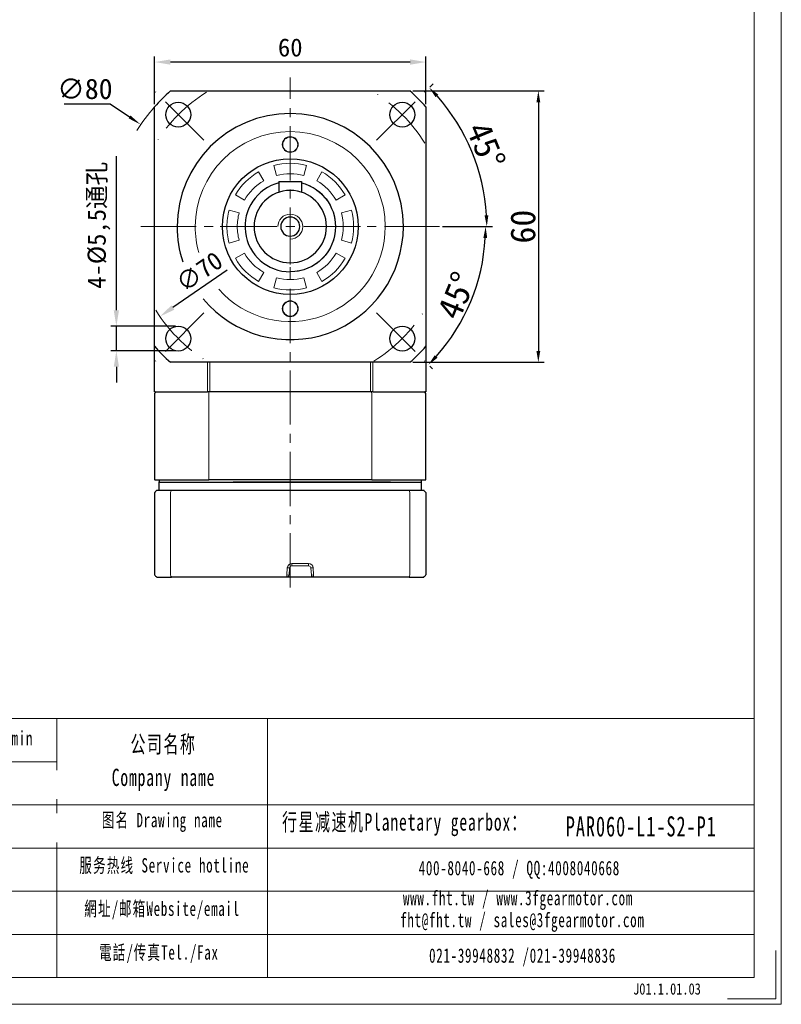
# Model space of a CAD drawing. Header units: millimetres. Extents: x 1384 to 1884, y 1004 to 1358.
# Tile 7 of 8: x 1716 to 1884, y 1004 to 1222. Entities that reach past the tile are written whole.
import ezdxf

# ---------------------------------------------------------------- set-up
doc = ezdxf.new("R2010")
doc.units = ezdxf.units.MM
doc.header["$PDSIZE"] = -5
doc.linetypes.add('ACAD_ISO10W100', pattern=[18, 12, -3, 0, -3])
doc.linetypes.add('点画线', pattern=[18, 12, -2, 2, -2])
doc.layers.get('0').update_dxf_attribs({"lineweight": 18})
doc.layers.get('Defpoints').update_dxf_attribs({"lineweight": 18})
doc.layers.add('6文字层', color=3, linetype='Continuous')
for name, color, linetype, lineweight in [('7中心线层', 7, '点画线', 18), ('SLD-0', 7, 'Continuous', 18), ('中心线层', 7, 'ACAD_ISO10W100', 20), ('图框_外框线', 7, 'Continuous', 18), ('尺寸线层', 3, 'Continuous', 18), ('粗实线', 7, 'Continuous', 50), ('细实线', 7, 'Continuous', 18)]:
    doc.layers.add(name, color=color, linetype=linetype, lineweight=lineweight)
doc.styles.add('工程字', font='txt')
doc.styles.add('标准', font='txt', dxfattribs={"width": 0.667})
doc.styles.add('样式 1', font='txt', dxfattribs={"width": 0.8})
doc.dimstyles.new('DIMSTYLE_17', dxfattribs={"dimtxt": 8, "dimasz": 12, "dimexe": 0.18, "dimexo": 0.0625, "dimgap": 0.09, "dimtad": 1, "dimtih": 1, "dimtoh": 1, "dimdec": 3, "dimdsep": 46, "dimtxsty": 'Standard', "dimblk": '_CAXARROW', "dimcen": 0.09, "dimdle": 24, "dimadec": 0, "dimazin": 0, "dimtfac": 0.7, "dimtdec": 3, "dimtofl": 0, "dimtmove": 0, "dimatfit": 3, "dimfxl": 1, "dimtolj": 1, "dimarcsym": 0})
doc.dimstyles.new('ISO-25', dxfattribs={"dimtxt": 5.5, "dimasz": 1, "dimexe": 1.25, "dimexo": 0.625, "dimtad": 1, "dimtxsty": '工程字', "dimcen": 2.5, "dimdle": 2, "dimadec": 0, "dimazin": 0, "dimtfac": 1, "dimtmove": 0, "dimatfit": 3, "dimfxl": 1, "dimarcsym": 0})
doc.dimstyles.new('副本 ISO-25', dxfattribs={"dimtxt": 5.5, "dimasz": 2.5, "dimexe": 1.25, "dimexo": 0.625, "dimtad": 1, "dimtxsty": '工程字', "dimcen": 2.5, "dimdle": 5, "dimadec": 0, "dimazin": 0, "dimtfac": 1, "dimtmove": 0, "dimatfit": 3, "dimfxl": 1, "dimtolj": 1, "dimarcsym": 0})

# ---------------------------------------------------------------- blocks, each defined once
blk = doc.blocks.new('*D106')
at = {"layer": 'Defpoints', "color": 0}
for p in [(1737.43, 1154.17), (1751.11, 1154.17), (1751.11, 1148.67)]:
    blk.add_point(p, dxfattribs=at)
at = {"layer": '尺寸线层', "color": 0, "lineweight": -2}
for p, q in [((1737.43, 1157.67), (1737.43, 1191.72)), ((1750.49, 1154.17), (1736.18, 1154.17)), ((1737.43, 1148.67), (1737.43, 1154.17)), ((1750.49, 1148.67), (1736.18, 1148.67)), ((1737.43, 1145.17), (1737.43, 1141.67))]:
    blk.add_line(p, q, dxfattribs=at)
at = {"layer": '尺寸线层', "color": 0}
for points in [[(1736.85, 1157.67), (1738.02, 1157.67), (1737.43, 1154.17)], [(1738.02, 1145.17), (1736.85, 1145.17), (1737.43, 1148.67)]]:
    blk.add_solid(points, dxfattribs=at)
at = {"layer": '尺寸线层', "color": 0, "insert": (1733.6, 1176.45), "char_height": 4, "attachment_point": 5, "rotation": 90, "style": '工程字'}
blk.add_mtext('4-%%C5,5通孔', dxfattribs=at)
blk = doc.blocks.new('*D107')
at = {"layer": 'Defpoints', "color": 0}
for p in [(1745.86, 1212.55), (1745.86, 1202.62), (1805.86, 1202.62)]:
    blk.add_point(p, dxfattribs=at)
at = {"layer": '尺寸线层', "color": 0, "lineweight": -2}
for p, q in [((1745.86, 1203.25), (1745.86, 1213.8)), ((1802.36, 1212.55), (1749.36, 1212.55)), ((1805.86, 1203.25), (1805.86, 1213.8))]:
    blk.add_line(p, q, dxfattribs=at)
at = {"layer": '尺寸线层', "color": 0}
for points in [[(1749.36, 1213.13), (1749.36, 1211.97), (1745.86, 1212.55)], [(1802.36, 1211.97), (1802.36, 1213.13), (1805.86, 1212.55)]]:
    blk.add_solid(points, dxfattribs=at)
at = {"layer": '尺寸线层', "color": 0, "insert": (1775.86, 1215.75), "char_height": 4, "attachment_point": 5, "style": '工程字'}
blk.add_mtext('60', dxfattribs=at)
blk = doc.blocks.new('_CAXARROW')
blk.add_hatch(color=0).paths.add_polyline_path([(0, 0), (-1, 0.125), (-1, -0.125)], flags=0)
blk = doc.blocks.new('*D108')
at = {"layer": 'Defpoints', "color": 0}
for p in [(1742.83, 1198.72), (1808.89, 1153.61)]:
    blk.add_point(p, dxfattribs=at)
at = {"layer": '尺寸线层', "color": 0, "linetype": 'Continuous', "lineweight": -2}
for p, q in [((1725.91, 1203.34), (1736.06, 1203.34)), ((1736.06, 1203.34), (1740.35, 1200.41)), ((1775.77, 1176.17), (1775.95, 1176.17)), ((1775.86, 1176.08), (1775.86, 1176.26))]:
    blk.add_line(p, q, dxfattribs=at)
at = {"layer": '尺寸线层', "color": 0, "lineweight": -2, "xscale": 3, "yscale": 3, "zscale": 3, "rotation": 325.6748715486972}
blk.add_blockref('_CAXARROW', (1742.83, 1198.72), dxfattribs=at)
at = {"layer": '尺寸线层', "color": 0, "insert": (1730.47, 1206.59), "char_height": 4.5, "attachment_point": 5, "style": '工程字'}
blk.add_mtext('\\A1;∅80', dxfattribs=at)
blk = doc.blocks.new('_FILLED')
at = {"linetype": 'ByBlock'}
blk.add_hatch(color=0, dxfattribs=at).paths.add_polyline_path([(0, 0), (-1, 0.133), (-1, -0.133)], flags=0)
blk = doc.blocks.new('*D109')
at = {"layer": 'Defpoints', "color": 0}
for p in [(1804.67, 1196.04), (1747.05, 1156.29)]:
    blk.add_point(p, dxfattribs=at)
at = {"layer": '尺寸线层', "color": 0, "lineweight": -2}
blk.add_line((1761.9, 1166.54), (1749.93, 1158.28), dxfattribs=at)
at = {"layer": '尺寸线层', "color": 0}
blk.add_solid([(1749.6, 1158.76), (1750.26, 1157.8), (1747.05, 1156.29)], dxfattribs=at)
at = {"layer": '尺寸线层', "color": 0, "insert": (1755.76, 1166.19), "char_height": 4, "attachment_point": 5, "rotation": 34.5993, "style": '工程字'}
blk.add_mtext('∅70', dxfattribs=at)
blk = doc.blocks.new('*D110')
at = {"layer": 'Defpoints', "color": 0}
for p in [(1802.32, 1206.17), (1802.32, 1146.17), (1830.69, 1146.17)]:
    blk.add_point(p, dxfattribs=at)
at = {"layer": '尺寸线层', "color": 0, "lineweight": -2}
for p, q in [((1802.94, 1206.17), (1831.94, 1206.17)), ((1830.69, 1203.67), (1830.69, 1148.67)), ((1802.94, 1146.17), (1831.94, 1146.17))]:
    blk.add_line(p, q, dxfattribs=at)
at = {"layer": '尺寸线层', "color": 0}
for points in [[(1831.11, 1203.67), (1830.27, 1203.67), (1830.69, 1206.17)], [(1830.27, 1148.67), (1831.11, 1148.67), (1830.69, 1146.17)]]:
    blk.add_solid(points, dxfattribs=at)
at = {"layer": '尺寸线层', "color": 0, "insert": (1827.31, 1176.17), "char_height": 5.5, "attachment_point": 5, "rotation": 90, "style": '工程字'}
blk.add_mtext('\\A1;60', dxfattribs=at)
blk = doc.blocks.new('*D111')
at = {"layer": 'Defpoints', "color": 0}
for p in [(1806.26, 1206.57), (1794.95, 1195.26), (1817.82, 1187.41), (1742.86, 1176.17), (1808.86, 1176.17)]:
    blk.add_point(p, dxfattribs=at)
at = {"layer": '尺寸线层', "color": 0, "lineweight": -2}
for p, q in [((1806.71, 1207.01), (1807.46, 1207.77)), ((1809.48, 1176.17), (1820.55, 1176.17))]:
    blk.add_line(p, q, dxfattribs=at)
blk.add_arc((1775.86, 1176.17), 43.44, 3.2979, 41.7021, dxfattribs=at)
at = {"layer": '尺寸线层', "color": 0}
for points in [[(1808.59, 1205.35), (1807.99, 1204.78), (1806.58, 1206.88)], [(1818.81, 1178.65), (1819.64, 1178.68), (1819.3, 1176.17)]]:
    blk.add_solid(points, dxfattribs=at)
at = {"layer": '尺寸线层', "color": 0, "insert": (1819.11, 1194.08), "char_height": 5.5, "attachment_point": 5, "rotation": 292.5, "style": '工程字'}
blk.add_mtext('\\A1;45%%d', dxfattribs=at)
blk = doc.blocks.new('*D112')
at = {"layer": 'Defpoints', "color": 0}
for p in [(1742.86, 1176.17), (1808.86, 1176.17), (1794.95, 1157.07), (1813.25, 1154.58), (1806.26, 1145.76)]:
    blk.add_point(p, dxfattribs=at)
at = {"layer": '尺寸线层', "color": 0, "lineweight": -2}
for p, q in [((1809.48, 1176.17), (1820.29, 1176.17)), ((1806.71, 1145.32), (1807.27, 1144.75))]:
    blk.add_line(p, q, dxfattribs=at)
blk.add_arc((1775.86, 1176.17), 43.18, 318.3179, 356.6821, dxfattribs=at)
at = {"layer": '尺寸线层', "color": 0}
for points in [[(1819.38, 1173.66), (1818.55, 1173.68), (1819.04, 1176.17)], [(1807.8, 1147.74), (1808.41, 1147.17), (1806.39, 1145.63)]]:
    blk.add_solid(points, dxfattribs=at)
at = {"layer": '尺寸线层', "color": 0, "insert": (1812.63, 1160.93), "char_height": 5.5, "attachment_point": 5, "rotation": 67.5, "style": '工程字'}
blk.add_mtext('\\A1;45%%d', dxfattribs=at)

msp = doc.modelspace()

# ---------------------------------------------------------------- linework, layer by layer
for p, q in [((1774.2092, 1194.3161), (1774.1092, 1194.3161)), ((1777.5092, 1194.3161), (1777.6092, 1194.3161)), ((1772.2358, 1189.6891), (1772.8311, 1187.4675)), ((1778.8874, 1187.4675), (1779.4827, 1189.6891)), ((1770.0092, 1186.2986), (1768.8592, 1188.2905)), ((1782.8592, 1188.2905), (1781.7092, 1186.2986)), ((1763.7349, 1183.1661), (1765.7267, 1182.0161)), ((1785.9917, 1182.0161), (1787.9836, 1183.1661)), ((1764.5579, 1179.1943), (1762.3363, 1179.7896)), ((1789.3822, 1179.7896), (1787.1606, 1179.1943)), ((1750.8592, 1176.1661), (1751.3592, 1176.1661)), ((1754.8592, 1176.1661), (1754.1664, 1176.1661)), ((1755.0592, 1176.1661), (1754.3592, 1176.1661)), ((1760.8592, 1176.1661), (1760.3592, 1176.1661)), ((1760.8592, 1176.1661), (1761.2592, 1176.1661)), ((1765.0213, 1176.1661), (1764.6946, 1176.1661)), ((1765.8592, 1176.1661), (1765.0213, 1176.1661)), ((1785.8592, 1176.1661), (1786.6972, 1176.1661)), ((1786.6972, 1176.1661), (1787.0238, 1176.1661)), ((1790.8592, 1176.1661), (1790.4592, 1176.1661)), ((1790.8592, 1176.1661), (1791.3592, 1176.1661)), ((1796.6592, 1176.1661), (1797.3592, 1176.1661)), ((1796.8592, 1176.1661), (1797.5521, 1176.1661)), ((1800.8592, 1176.1661), (1800.3592, 1176.1661)), ((1762.3363, 1172.5427), (1764.5579, 1173.138)), ((1787.1606, 1173.138), (1789.3822, 1172.5427)), ((1765.7267, 1170.3161), (1763.7349, 1169.1661)), ((1775.8592, 1168.1661), (1775.8592, 1168.9661)), ((1787.9836, 1169.1661), (1785.9917, 1170.3161)), ((1775.8592, 1168.1661), (1775.8592, 1167.7661)), ((1775.8592, 1166.1661), (1775.8592, 1167.1661)), ((1768.8592, 1164.0418), (1770.0092, 1166.0336)), ((1772.8311, 1164.8648), (1772.2358, 1162.6432)), ((1779.4827, 1162.6432), (1778.8874, 1164.8648)), ((1781.7092, 1166.0336), (1782.8592, 1164.0418)), ((1774.2092, 1158.0161), (1774.1092, 1158.0161)), ((1777.5092, 1158.0161), (1777.6092, 1158.0161)), ((1757.589, 1139.6661), (1757.589, 1146.1661)), ((1758.111, 1146.1661), (1758.111, 1139.6661)), ((1793.6075, 1139.6661), (1793.6075, 1146.1661)), ((1794.1295, 1146.1661), (1794.1295, 1139.6661)), ((1757.8315, 1120.2661), (1757.8315, 1139.2661)), ((1793.887, 1139.2661), (1793.887, 1120.2661)), ((1746.8592, 1119.6661), (1749.7313, 1119.6661)), ((1801.9872, 1119.6661), (1804.8592, 1119.6661)), ((1749.4017, 1117.3679), (1749.4017, 1099.1679)), ((1802.3167, 1117.3679), (1802.3167, 1099.1679)), ((1776.1995, 1101.6679), (1779.9174, 1101.6679)), ((1776.1995, 1101.6679), (1776.1995, 1101.1679)), ((1779.9174, 1101.6679), (1779.9174, 1101.1679)), ((1775.0922, 1099.1679), (1775.202, 1100.7377)), ((1775.202, 1100.7377), (1775.7007, 1100.7028)), ((1775.7007, 1100.7028), (1775.591, 1099.133)), ((1779.9174, 1101.1679), (1776.1995, 1101.1679)), ((1780.9149, 1100.7377), (1780.4162, 1100.7028)), ((1780.5259, 1099.133), (1780.4162, 1100.7028)), ((1780.9149, 1100.7377), (1781.0247, 1099.1679)), ((1775.0922, 1099.1679), (1775.591, 1099.133)), ((1775.0922, 1099.1679), (1775.0922, 1098.6679)), ((1781.0247, 1099.1679), (1780.5259, 1099.133)), ((1781.0247, 1099.1679), (1781.0247, 1098.6679))]:
    msp.add_line(p, q)
for points in [[(1383.7028, 1004.2336), (1884.3809, 1004.2336), (1884.3809, 1358.2845), (1383.7028, 1358.2845)], [(1413.5051, 1010.194), (1878.4204, 1010.194), (1878.4204, 1352.324), (1413.5051, 1352.324)]]:
    msp.add_lwpolyline(points, close=True)
for centre, radius, start, end in [((1775.8592, 1176.1661), 21, 0, 180), ((1775.8592, 1194.3161), 1.65, 0, 180), ((1775.8592, 1194.3161), 1.65, 180, 0), ((1775.8592, 1176.1661), 14, 75, 105), ((1775.8592, 1176.1661), 14, 120, 150), ((1775.8592, 1176.1661), 14, 30, 60), ((1775.8592, 1176.1661), 10, 270, 75.52125), ((1775.8592, 1176.1661), 14, 165, 180), ((1775.8592, 1176.1661), 2.75, 0, 180), ((1775.8592, 1176.1661), 14, 345, 15), ((1775.8592, 1176.1661), 21, 180, 195.799075), ((1775.8592, 1176.1661), 21, 221.240882, 0), ((1775.8592, 1176.1661), 14, 180, 195), ((1775.8592, 1176.1661), 2.75, 270, 0), ((1775.8592, 1176.1661), 14, 210, 240), ((1775.8592, 1176.1661), 14, 300, 330), ((1775.8592, 1176.1661), 14, 255, 285), ((1775.8592, 1158.0161), 1.65, 0, 180), ((1775.8592, 1158.0161), 1.65, 180, 0), ((1776.1995, 1100.6679), 0.5, 90, 176), ((1779.9174, 1100.6679), 0.5, 4, 90)]:
    msp.add_arc(centre, radius, start, end)
at = {"extrusion": (0, 0, -1)}
for centre, radius, start, end in [((-1775.8592, 1194.3161), 1.75, 0, 180), ((-1775.8592, 1194.3161), 1.75, 180, 0), ((-1775.8592, 1176.1661), 11.7, 75, 105), ((-1775.8592, 1176.1661), 11.7, 30, 60), ((-1775.8592, 1176.1661), 11.7, 120, 150), ((-1775.8592, 1176.1661), 11.7, 0, 15), ((-1775.8592, 1176.1661), 11.7, 165, 195), ((-1775.8592, 1176.1661), 11.7, 345, 0), ((-1775.8592, 1176.1661), 11.7, 300, 330), ((-1775.8592, 1176.1661), 11.7, 210, 240), ((-1775.8592, 1176.1661), 11.7, 255, 285), ((-1775.8592, 1158.0161), 1.75, 0, 180), ((-1775.8592, 1158.0161), 1.75, 180, 0), ((-1776.1995, 1100.6679), 1, 4, 90), ((-1779.9174, 1100.6679), 1, 90, 176), ((-1775.0922, 1099.1679), 0.5, 184, 270), ((-1781.0247, 1099.1679), 0.5, 270, 356)]:
    msp.add_arc(centre, radius, start, end, dxfattribs=at)
for points in [[(1757.8315, 1139.2661), (1757.8685, 1139.3995), (1757.9056, 1139.5328), (1757.9428, 1139.6661)], [(1793.7757, 1139.6661), (1793.8129, 1139.5328), (1793.85, 1139.3995), (1793.887, 1139.2661)], [(1793.887, 1120.2661), (1793.8777, 1120.2328), (1793.8685, 1120.1995), (1793.8592, 1120.1661)], [(1749.4017, 1117.3679), (1749.4647, 1117.5346), (1749.528, 1117.7013), (1749.5914, 1117.8679)], [(1802.1271, 1117.8679), (1802.1905, 1117.7013), (1802.2537, 1117.5346), (1802.3167, 1117.3679)], [(1749.5914, 1098.6679), (1749.528, 1098.8345), (1749.4647, 1099.0012), (1749.4017, 1099.1679)], [(1802.3167, 1099.1679), (1802.2537, 1099.0012), (1802.1905, 1098.8345), (1802.1271, 1098.6679)]]:
    msp.add_open_spline(points, degree=3)
at = {"layer": '7中心线层'}
for p, q in [((1775.8592, 1096.3842), (1775.8592, 1209.1661)), ((1808.8592, 1176.1661), (1742.8592, 1176.1661))]:
    msp.add_line(p, q, dxfattribs=at)
at = {"layer": '中心线层', "color": 0}
for p, q in [((1756.7674, 1195.258), (1745.4536, 1206.5717)), ((1794.9511, 1195.258), (1806.2648, 1206.5717)), ((1756.7674, 1157.0743), (1745.4536, 1145.7605)), ((1794.9511, 1157.0743), (1806.2648, 1145.7605))]:
    msp.add_line(p, q, dxfattribs=at)
for start, end in [(121.875144, 148.124856), (31.875144, 58.124856), (211.875144, 240.388614), (301.875144, 328.124856)]:
    msp.add_arc((1775.8592, 1176.1661), 35, start, end, dxfattribs=at)
at = {"layer": '图框_外框线'}
for p, q in [((1427.9301, 1067.4146), (1878.4204, 1067.4146)), ((1724.2863, 1067.4146), (1724.2863, 1010.194)), ((1770.8005, 1067.4146), (1770.8005, 1010.194)), ((1471.1015, 1057.8673), (1724.2863, 1057.8673)), ((1427.9301, 1048.32), (1878.4204, 1048.32)), ((1471.1015, 1038.7728), (1878.4204, 1038.7728)), ((1471.1015, 1029.2255), (1878.4204, 1029.2255)), ((1471.1015, 1019.6782), (1878.4204, 1019.6782))]:
    msp.add_line(p, q, dxfattribs=at)
msp.add_lwpolyline([(1883.1888, 1016.1545), (1883.1888, 1005.4257), (1872.46, 1005.4257)], dxfattribs=at)
at = {"layer": '粗实线', "color": 0, "lineweight": 30}
for p, q in [((1749.4017, 1206.1661), (1802.3167, 1206.1661)), ((1745.8592, 1149.7086), (1745.8592, 1202.6237)), ((1805.8592, 1202.6237), (1805.8592, 1149.7086)), ((1773.3592, 1186.1661), (1773.3592, 1183.7654)), ((1773.3592, 1186.1661), (1775.8592, 1186.1661)), ((1775.8592, 1186.1661), (1778.3592, 1186.1661)), ((1778.3592, 1186.1661), (1778.3592, 1183.7654)), ((1745.8592, 1139.6661), (1745.8592, 1149.7086)), ((1805.8592, 1149.7086), (1805.8592, 1139.6661)), ((1802.3167, 1146.1661), (1749.4017, 1146.1661)), ((1746.0063, 1139.6661), (1745.8592, 1139.6661)), ((1745.8592, 1139.2661), (1745.8592, 1120.2661)), ((1746.0063, 1139.6661), (1757.589, 1139.6661)), ((1758.111, 1139.6661), (1757.589, 1139.6661)), ((1793.6075, 1139.6661), (1758.111, 1139.6661)), ((1794.1295, 1139.6661), (1793.6075, 1139.6661)), ((1794.1295, 1139.6661), (1805.7122, 1139.6661)), ((1805.8592, 1139.6661), (1805.7122, 1139.6661)), ((1805.8592, 1120.2661), (1805.8592, 1139.2661)), ((1745.9592, 1120.1661), (1757.8592, 1120.1661)), ((1746.8592, 1120.1661), (1746.8592, 1119.6661)), ((1746.8592, 1117.8679), (1746.8592, 1119.7579)), ((1746.8592, 1119.6661), (1804.8592, 1119.6661)), ((1793.8592, 1120.1661), (1757.8592, 1120.1661)), ((1797.9815, 1119.6661), (1763.2764, 1119.6661)), ((1793.8592, 1120.1661), (1805.7592, 1120.1661)), ((1804.8592, 1119.6661), (1804.8592, 1120.1661)), ((1804.8592, 1117.8679), (1804.8592, 1119.7579)), ((1745.8592, 1117.3679), (1745.8592, 1099.1679)), ((1746.3592, 1117.8679), (1749.5914, 1117.8679)), ((1749.5914, 1117.8679), (1802.1271, 1117.8679)), ((1802.1271, 1117.8679), (1805.3592, 1117.8679)), ((1805.8592, 1117.3679), (1805.8592, 1099.1679)), ((1746.3592, 1098.6679), (1749.5914, 1098.6679)), ((1775.0922, 1098.6679), (1749.5914, 1098.6679)), ((1776.5585, 1098.6679), (1775.0922, 1098.6679)), ((1779.5585, 1098.6679), (1776.5585, 1098.6679)), ((1781.0247, 1098.6679), (1779.5585, 1098.6679)), ((1802.1271, 1098.6679), (1781.0247, 1098.6679)), ((1802.1271, 1098.6679), (1805.3592, 1098.6679))]:
    msp.add_line(p, q, dxfattribs=at)
for radius, start, end in [(40, 131.409622, 138.590378), (40, 41.409622, 48.590378), (25, 0, 180), (10, 104.47875, 270), (8, 90, 270), (8, 270, 90), (2.1, 0, 180), (25, 180, 198.109865), (25, 219.614857, 0), (2.1, 180, 0), (40, 221.409622, 228.590378), (40, 311.409622, 318.590378)]:
    msp.add_arc((1775.8592, 1176.1661), radius, start, end, dxfattribs=at)
at = {"layer": '粗实线', "color": 0, "lineweight": 30, "extrusion": (0, 0, -1)}
for centre, radius, start, end in [((-1751.1105, 1200.9149), 2.75, 0, 180), ((-1800.608, 1200.9149), 2.75, 0, 180), ((-1751.1105, 1200.9149), 2.75, 180, 0), ((-1800.608, 1200.9149), 2.75, 180, 0), ((-1775.8592, 1176.1661), 15, 0, 180), ((-1775.8592, 1176.1661), 10, 104.475935, 180), ((-1775.8592, 1176.1661), 15, 180, 0), ((-1775.8592, 1176.1661), 10, 180, 269.999998), ((-1751.1105, 1151.4174), 2.75, 0, 180), ((-1800.608, 1151.4174), 2.75, 0, 180), ((-1751.1105, 1151.4174), 2.75, 180, 0), ((-1800.608, 1151.4174), 2.75, 180, 0)]:
    msp.add_arc(centre, radius, start, end, dxfattribs=at)
at = {"layer": '粗实线', "color": 0, "lineweight": 30}
for points in [[(1746.2592, 1139.6661), (1746.1259, 1139.5328), (1745.9926, 1139.3995), (1745.8592, 1139.2661)], [(1805.8592, 1139.2661), (1805.7259, 1139.3995), (1805.5926, 1139.5328), (1805.4592, 1139.6661)], [(1745.8592, 1120.2661), (1745.8926, 1120.2328), (1745.9259, 1120.1995), (1745.9592, 1120.1661)], [(1805.7592, 1120.1661), (1805.7926, 1120.1995), (1805.8259, 1120.2328), (1805.8592, 1120.2661)], [(1746.3592, 1117.8679), (1746.1926, 1117.7013), (1746.0259, 1117.5346), (1745.8592, 1117.3679)], [(1805.8592, 1117.3679), (1805.6925, 1117.5346), (1805.5259, 1117.7013), (1805.3592, 1117.8679)], [(1745.8592, 1099.1679), (1746.0259, 1099.0012), (1746.1926, 1098.8345), (1746.3592, 1098.6679)], [(1805.3592, 1098.6679), (1805.5259, 1098.8345), (1805.6925, 1099.0012), (1805.8592, 1099.1679)]]:
    msp.add_open_spline(points, degree=3, dxfattribs=at)
at = {"layer": '细实线', "color": 0}
msp.add_arc((1775.8592, 1176.1661), 40, 138.590378, 147.957386, dxfattribs=at)

# ---------------------------------------------------------------- texts
at = {"layer": '6文字层', "insert": (1851.6408, 1008.8845), "char_height": 2.5, "attachment_point": 1, "style": '样式 1'}
msp.add_mtext_dynamic_manual_height_columns('J01.1.01.03 ', width=43.304423, gutter_width=12.5, heights=[0], dxfattribs=at)
at = {"layer": 'SLD-0', "color": 1, "insert": (1709.4998, 1064.6529), "char_height": 3.182424, "width": 40.699022, "attachment_point": 2, "style": '标准'}
msp.add_mtext('{\\T1.1;7 N.m/arcmin}', dxfattribs=at)
at = {"layer": 'SLD-0', "color": 1, "attachment_point": 2, "line_spacing_factor": 1.15057, "style": '标准'}
for s, insert, char_height, width in [('\\T1.1;公司名称\\PCompany name', (1747.8384, 1063.6455), 3.818909, 49.442953), ('\\T1.1;图名 Drawing name', (1747.5774, 1046.5601), 3.182424, 40.699022), ('\\T1.1;  行星减速机Planetary gearbox：', (1799.2717, 1046.4568), 3.818909, 60.062432), ('\\pxt5;{\\T1.1;PAR060-L1-S2-P1}', (1853.4284, 1045.7917), 4.455394, 47.202437), ('\\T1.1;服务热线 Service hotline', (1748.0287, 1036.5531), 3.182424, 45.342621), ('\\T1.1;400-8040-668 / QQ:4008040668', (1826.4766, 1035.945), 3.182424, 92.657591), ('\\T1.1;www.fht.tw / www.3fgearmotor.com ', (1826.1832, 1029.3164), 3.182424, 92.761898), ('\\T1.1;網址/邮箱Website/email', (1747.5331, 1026.9649), 3.182424, 47.1974), ('\\T1.1;\\pxt12;fht@fht.tw / sales@3fgearmotor.com ', (1827.1531, 1024.4704), 3.182424, 92.761898), ('\\T1.1;電話/传真Tel./Fax', (1746.8201, 1017.302), 3.182424, 47.765047), ('\\T1.1;021-39948832 /021-39948836 ', (1827.1864, 1016.6062), 3.182424, 70.830727)]:
    msp.add_mtext(s, dxfattribs=dict(at, insert=insert, char_height=char_height, width=width))

# ---------------------------------------------------------------- dimensions: what is measured, and where the dimension line sits
at = {"layer": '尺寸线层'}
dim = msp.add_linear_dim(base=(1745.8592, 1212.5499), p1=(1805.8592, 1202.6237), p2=(1745.8592, 1202.6237), dimstyle='ISO-25', override={"dimtxt": 4, "dimasz": 3.5, "dimgap": 1.2}, dxfattribs=at)
dim.commit()
dim.dimension.update_dxf_attribs({"geometry": '*D107', "text_midpoint": (1775.8592, 1212.5499), "dimtype": 160})
at = {"layer": '尺寸线层', "linetype": 'Continuous'}
dim = msp.add_diameter_dim_2p(p1=(1808.8933, 1153.6106), p2=(1742.8252, 1198.7217), dimstyle='DIMSTYLE_17', override={"dimtxt": 4.5, "dimasz": 3, "dimgap": 1, "dimtxsty": '工程字', "dimtol": 0, "dimldrblk": '_FILLED'}, dxfattribs=at)
dim.commit()
dim.dimension.update_dxf_attribs({"geometry": '*D108', "text_midpoint": (1730.4712, 1203.3434), "dimtype": 163})
at = {"layer": '尺寸线层'}
for base, line1, line2, picture, middle in [((1817.8184, 1187.4091), ((1794.9511, 1195.258), (1806.2648, 1206.5717)), ((1808.8592, 1176.1661), (1742.8592, 1176.1661)), '*D111', (1819.1101, 1194.0812)), ((1813.2528, 1154.577), ((1808.8592, 1176.1661), (1742.8592, 1176.1661)), ((1794.9511, 1157.0743), (1806.2648, 1145.7605)), '*D112', (1812.6327, 1160.9341))]:
    dim = msp.add_angular_dim_2l(base=base, line1=line1, line2=line2, dimstyle='副本 ISO-25', dxfattribs=at)
    dim.commit()
    dim.dimension.update_dxf_attribs({"geometry": picture, "text_midpoint": middle})
dim = msp.add_linear_dim(base=(1830.6894, 1146.1661), p1=(1802.3167, 1206.1661), p2=(1802.3167, 1146.1661), angle=90, dimstyle='副本 ISO-25', dxfattribs=at)
dim.commit()
dim.dimension.update_dxf_attribs({"geometry": '*D110', "text_midpoint": (1827.3144, 1176.1661)})
dim = msp.add_diameter_dim_2p(p1=(1804.6693, 1196.0403), p2=(1747.0492, 1156.292), dimstyle='ISO-25', override={"dimtxt": 4, "dimasz": 3.5, "dimgap": 1.2}, dxfattribs=at)
dim.commit()
dim.dimension.update_dxf_attribs({"geometry": '*D109', "text_midpoint": (1757.5732, 1163.5518), "dimtype": 163})
dim = msp.add_linear_dim(base=(1737.4334, 1154.1674), p1=(1751.1105, 1148.6674), p2=(1751.1105, 1154.1674), angle=90, text='4-%%C<>通孔', dimstyle='ISO-25', override={"dimtxt": 4, "dimasz": 3.5, "dimgap": 1.2}, dxfattribs=at)
dim.commit()
dim.dimension.update_dxf_attribs({"geometry": '*D106', "text_midpoint": (1737.4334, 1176.4456), "dimtype": 160})

# ---------------------------------------------------------------- next in the draw order: texts
at = {"layer": 'SLD-0', "color": 1, "char_height": 3.182424, "width": 77.899284, "attachment_point": 2, "style": '标准', "bg_fill": 2}
for s, insert in [('{\\fSimSun|b1|i0|c134|p2;1300 N}', (1709.0129, 1054.3697)), ('{\\fSimSun|b1|i0|c134|p2;700 N}', (1708.723, 1044.8345))]:
    msp.add_mtext(s, dxfattribs=dict(at, insert=insert))

doc.saveas('drawing.dxf')
